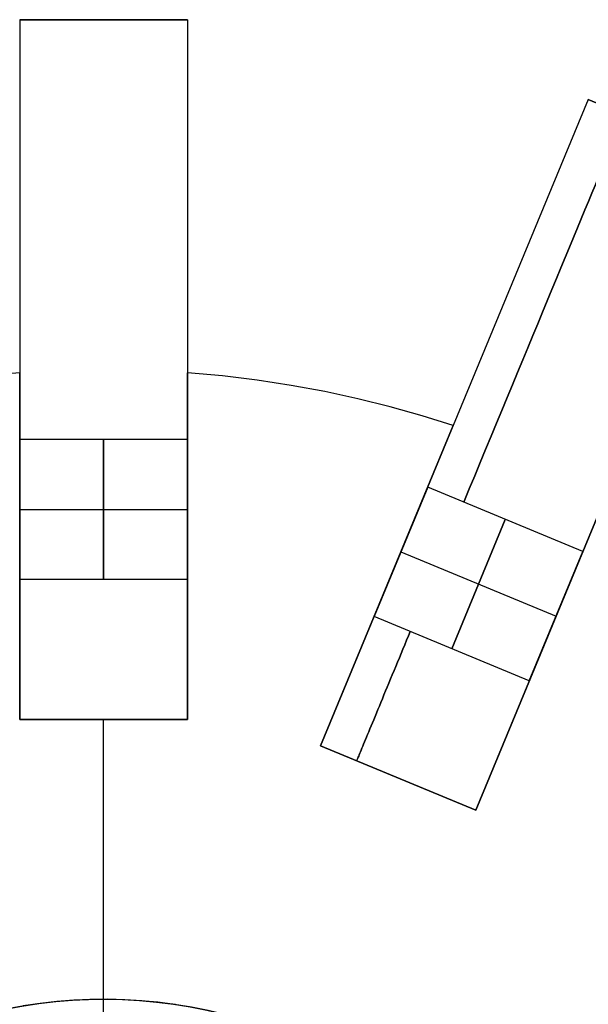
# Model space of a CAD drawing. Header units: millimetres. Extents: x 625 to 835, y 1649 to 1859.
# Tile 8 of 9: x 724 to 765, y 1789 to 1859. Entities that reach past the tile are written whole.
import ezdxf

# ---------------------------------------------------------------- set-up
doc = ezdxf.new("R2010")
doc.units = ezdxf.units.MM

msp = doc.modelspace()

# ---------------------------------------------------------------- linework, layer by layer
at = {"extrusion": (1, 0, 0)}
for points in [[(1859, -304.005), (1859, -20.005)], [(1859, -20.005), (1858.983, -18.981), (1858.93, -17.958), (1858.843, -16.937), (1858.721, -15.92), (1858.564, -14.908), (1858.373, -13.901), (1858.147, -12.902), (1857.888, -11.911), (1857.594, -10.93), (1857.268, -9.959), (1856.908, -8.999), (1856.516, -8.053), (1856.092, -7.12), (1855.637, -6.203), (1855.15, -5.302), (1854.633, -4.417), (1854.085, -3.551), (1853.509, -2.705), (1852.904, -1.878), (1852.271, -1.072), (1851.611, -0.289), (1850.925, 0.472), (1850.213, 1.208), (1849.477, 1.92), (1848.716, 2.606), (1847.933, 3.266), (1847.127, 3.899), (1846.3, 4.504), (1845.454, 5.08), (1844.588, 5.628), (1843.703, 6.145), (1842.802, 6.632), (1841.885, 7.087), (1840.952, 7.511), (1840.006, 7.903), (1839.046, 8.263), (1838.075, 8.589), (1837.094, 8.883), (1836.103, 9.142), (1835.104, 9.368), (1834.097, 9.559), (1833.085, 9.716), (1832.068, 9.838), (1831.047, 9.925), (1830.024, 9.978), (1829, 9.995)], [(1829, -334.005), (1830.024, -333.988), (1831.047, -333.935), (1832.068, -333.848), (1833.085, -333.726), (1834.097, -333.569), (1835.104, -333.378), (1836.103, -333.152), (1837.094, -332.893), (1838.075, -332.599), (1839.046, -332.273), (1840.006, -331.913), (1840.952, -331.521), (1841.885, -331.097), (1842.802, -330.642), (1843.703, -330.155), (1844.588, -329.638), (1845.454, -329.09), (1846.3, -328.514), (1847.127, -327.909), (1847.933, -327.276), (1848.716, -326.616), (1849.477, -325.93), (1850.213, -325.218), (1850.925, -324.482), (1851.611, -323.721), (1852.271, -322.938), (1852.904, -322.132), (1853.509, -321.305), (1854.085, -320.459), (1854.633, -319.593), (1855.15, -318.708), (1855.637, -317.807), (1856.092, -316.89), (1856.516, -315.957), (1856.908, -315.011), (1857.268, -314.051), (1857.594, -313.08), (1857.888, -312.099), (1858.147, -311.108), (1858.373, -310.109), (1858.564, -309.102), (1858.721, -308.09), (1858.843, -307.073), (1858.93, -306.052), (1858.983, -305.029), (1859, -304.005)], [(1859, -20.005), (1858.983, -18.981), (1858.93, -17.958), (1858.843, -16.937), (1858.721, -15.92), (1858.564, -14.908), (1858.373, -13.901), (1858.147, -12.902), (1857.888, -11.911), (1857.594, -10.93), (1857.268, -9.959), (1856.908, -8.999), (1856.516, -8.053), (1856.092, -7.12), (1855.637, -6.203), (1855.15, -5.302), (1854.633, -4.417), (1854.085, -3.551), (1853.509, -2.705), (1852.904, -1.878), (1852.271, -1.072), (1851.611, -0.289), (1850.925, 0.472), (1850.213, 1.208), (1849.477, 1.92), (1848.716, 2.606), (1847.933, 3.266), (1847.127, 3.899), (1846.3, 4.504), (1845.454, 5.08), (1844.588, 5.628), (1843.703, 6.145), (1842.802, 6.632), (1841.885, 7.087), (1840.952, 7.511), (1840.006, 7.903), (1839.046, 8.263), (1838.075, 8.589), (1837.094, 8.883), (1836.103, 9.142), (1835.104, 9.368), (1834.097, 9.559), (1833.085, 9.716), (1832.068, 9.838), (1831.047, 9.925), (1830.024, 9.978), (1829, 9.995)], [(1859, -304.005), (1859, -20.005)], [(1829, -334.005), (1830.024, -333.988), (1831.047, -333.935), (1832.068, -333.848), (1833.085, -333.726), (1834.097, -333.569), (1835.104, -333.378), (1836.103, -333.152), (1837.094, -332.893), (1838.075, -332.599), (1839.046, -332.273), (1840.006, -331.913), (1840.952, -331.521), (1841.885, -331.097), (1842.802, -330.642), (1843.703, -330.155), (1844.588, -329.638), (1845.454, -329.09), (1846.3, -328.514), (1847.127, -327.909), (1847.933, -327.276), (1848.716, -326.616), (1849.477, -325.93), (1850.213, -325.218), (1850.925, -324.482), (1851.611, -323.721), (1852.271, -322.938), (1852.904, -322.132), (1853.509, -321.305), (1854.085, -320.459), (1854.633, -319.593), (1855.15, -318.708), (1855.637, -317.807), (1856.092, -316.89), (1856.516, -315.957), (1856.908, -315.011), (1857.268, -314.051), (1857.594, -313.08), (1857.888, -312.099), (1858.147, -311.108), (1858.373, -310.109), (1858.564, -309.102), (1858.721, -308.09), (1858.843, -307.073), (1858.93, -306.052), (1858.983, -305.029), (1859, -304.005)], [(1829, 9.995), (1830.024, 9.978), (1831.047, 9.925), (1832.068, 9.838), (1833.085, 9.716), (1834.097, 9.559), (1835.104, 9.368), (1836.103, 9.142), (1837.094, 8.883), (1838.075, 8.589), (1839.046, 8.263), (1840.006, 7.903), (1840.952, 7.511), (1841.885, 7.087), (1842.802, 6.632), (1843.703, 6.145), (1844.588, 5.628), (1845.454, 5.08), (1846.3, 4.504), (1847.127, 3.899), (1847.933, 3.266), (1848.716, 2.606), (1849.477, 1.92), (1850.213, 1.208), (1850.925, 0.472), (1851.611, -0.289), (1852.271, -1.072), (1852.904, -1.878), (1853.509, -2.705), (1854.085, -3.551), (1854.633, -4.417), (1855.15, -5.302), (1855.637, -6.203), (1856.092, -7.12), (1856.516, -8.053), (1856.908, -8.999), (1857.268, -9.959), (1857.594, -10.93), (1857.888, -11.911), (1858.147, -12.902), (1858.373, -13.901), (1858.564, -14.908), (1858.721, -15.92), (1858.843, -16.937), (1858.93, -17.958), (1858.983, -18.981), (1859, -20.005)], [(1859, -20.005), (1859, -304.005)], [(1859, -304.005), (1858.983, -305.029), (1858.93, -306.052), (1858.843, -307.073), (1858.721, -308.09), (1858.564, -309.102), (1858.373, -310.109), (1858.147, -311.108), (1857.888, -312.099), (1857.594, -313.08), (1857.268, -314.051), (1856.908, -315.011), (1856.516, -315.957), (1856.092, -316.89), (1855.637, -317.807), (1855.15, -318.708), (1854.633, -319.593), (1854.085, -320.459), (1853.509, -321.305), (1852.904, -322.132), (1852.271, -322.938), (1851.611, -323.721), (1850.925, -324.482), (1850.213, -325.218), (1849.477, -325.93), (1848.716, -326.616), (1847.933, -327.276), (1847.127, -327.909), (1846.3, -328.514), (1845.454, -329.09), (1844.588, -329.638), (1843.703, -330.155), (1842.802, -330.642), (1841.885, -331.097), (1840.952, -331.521), (1840.006, -331.913), (1839.046, -332.273), (1838.075, -332.599), (1837.094, -332.893), (1836.103, -333.152), (1835.104, -333.378), (1834.097, -333.569), (1833.085, -333.726), (1832.068, -333.848), (1831.047, -333.935), (1830.024, -333.988), (1829, -334.005)], [(1853.303, -304.005), (1853.303, -20.005)], [(1834, 9.575), (1834, -333.585)], [(1833.775, -324.005), (1833.775, -312.005)], [(1833.775, -12.005), (1833.775, -0.005)], [(1834, 9.575), (1834, -333.585)], [(1833.775, -324.005), (1833.775, -312.005)], [(1833.775, -12.005), (1833.775, -0.005)], [(1830.206, 9.575), (1830.206, -333.585)], [(1829.998, -324.005), (1829.998, -312.005)], [(1829.998, -12.005), (1829.998, -0.005)], [(1819, 9.995), (1818.659, 9.989), (1818.318, 9.972), (1817.977, 9.943), (1817.638, 9.902), (1817.301, 9.85), (1816.965, 9.786), (1816.632, 9.711), (1816.302, 9.624), (1815.975, 9.526), (1815.651, 9.418), (1815.331, 9.298), (1815.016, 9.167), (1814.705, 9.026), (1814.399, 8.874), (1814.099, 8.712), (1813.804, 8.539), (1813.515, 8.357), (1813.233, 8.165), (1812.958, 7.963), (1812.689, 7.752), (1812.428, 7.532), (1812.174, 7.303), (1811.929, 7.066), (1811.692, 6.821), (1811.463, 6.567), (1811.243, 6.306), (1811.032, 6.037), (1810.83, 5.762), (1810.638, 5.48), (1810.456, 5.191), (1810.283, 4.896), (1810.121, 4.596), (1809.969, 4.29), (1809.828, 3.979), (1809.697, 3.664), (1809.577, 3.344), (1809.469, 3.02), (1809.371, 2.693), (1809.284, 2.363), (1809.209, 2.03), (1809.145, 1.694), (1809.093, 1.357), (1809.052, 1.018), (1809.023, 0.677), (1809.006, 0.336), (1809, -0.005)], [(1809, -324.005), (1809.006, -324.346), (1809.023, -324.687), (1809.052, -325.028), (1809.093, -325.367), (1809.145, -325.704), (1809.209, -326.04), (1809.284, -326.373), (1809.371, -326.703), (1809.469, -327.03), (1809.577, -327.354), (1809.697, -327.674), (1809.828, -327.989), (1809.969, -328.3), (1810.121, -328.606), (1810.283, -328.906), (1810.456, -329.201), (1810.638, -329.49), (1810.83, -329.772), (1811.032, -330.047), (1811.243, -330.316), (1811.463, -330.577), (1811.692, -330.831), (1811.929, -331.076), (1812.174, -331.313), (1812.428, -331.542), (1812.689, -331.762), (1812.958, -331.973), (1813.233, -332.175), (1813.515, -332.367), (1813.804, -332.549), (1814.099, -332.722), (1814.399, -332.884), (1814.705, -333.036), (1815.016, -333.177), (1815.331, -333.308), (1815.651, -333.428), (1815.975, -333.536), (1816.302, -333.634), (1816.632, -333.721), (1816.965, -333.796), (1817.301, -333.86), (1817.638, -333.912), (1817.977, -333.953), (1818.318, -333.982), (1818.659, -333.999), (1819, -334.005)], [(1819, 9.995), (1818.659, 9.989), (1818.318, 9.972), (1817.977, 9.943), (1817.638, 9.902), (1817.301, 9.85), (1816.965, 9.786), (1816.632, 9.711), (1816.302, 9.624), (1815.975, 9.526), (1815.651, 9.418), (1815.331, 9.298), (1815.016, 9.167), (1814.705, 9.026), (1814.399, 8.874), (1814.099, 8.712), (1813.804, 8.539), (1813.515, 8.357), (1813.233, 8.165), (1812.958, 7.963), (1812.689, 7.752), (1812.428, 7.532), (1812.174, 7.303), (1811.929, 7.066), (1811.692, 6.821), (1811.463, 6.567), (1811.243, 6.306), (1811.032, 6.037), (1810.83, 5.762), (1810.638, 5.48), (1810.456, 5.191), (1810.283, 4.896), (1810.121, 4.596), (1809.969, 4.29), (1809.828, 3.979), (1809.697, 3.664), (1809.577, 3.344), (1809.469, 3.02), (1809.371, 2.693), (1809.284, 2.363), (1809.209, 2.03), (1809.145, 1.694), (1809.093, 1.357), (1809.052, 1.018), (1809.023, 0.677), (1809.006, 0.336), (1809, -0.005)], [(1809, -324.005), (1809.006, -324.346), (1809.023, -324.687), (1809.052, -325.028), (1809.093, -325.367), (1809.145, -325.704), (1809.209, -326.04), (1809.284, -326.373), (1809.371, -326.703), (1809.469, -327.03), (1809.577, -327.354), (1809.697, -327.674), (1809.828, -327.989), (1809.969, -328.3), (1810.121, -328.606), (1810.283, -328.906), (1810.456, -329.201), (1810.638, -329.49), (1810.83, -329.772), (1811.032, -330.047), (1811.243, -330.316), (1811.463, -330.577), (1811.692, -330.831), (1811.929, -331.076), (1812.174, -331.313), (1812.428, -331.542), (1812.689, -331.762), (1812.958, -331.973), (1813.233, -332.175), (1813.515, -332.367), (1813.804, -332.549), (1814.099, -332.722), (1814.399, -332.884), (1814.705, -333.036), (1815.016, -333.177), (1815.331, -333.308), (1815.651, -333.428), (1815.975, -333.536), (1816.302, -333.634), (1816.632, -333.721), (1816.965, -333.796), (1817.301, -333.86), (1817.638, -333.912), (1817.977, -333.953), (1818.318, -333.982), (1818.659, -333.999), (1819, -334.005)], [(1809, -0.005), (1809.006, 0.336), (1809.023, 0.677), (1809.052, 1.018), (1809.093, 1.357), (1809.145, 1.694), (1809.209, 2.03), (1809.284, 2.363), (1809.371, 2.693), (1809.469, 3.02), (1809.577, 3.344), (1809.697, 3.664), (1809.828, 3.979), (1809.969, 4.29), (1810.121, 4.596), (1810.283, 4.896), (1810.456, 5.191), (1810.638, 5.48), (1810.83, 5.762), (1811.032, 6.037), (1811.243, 6.306), (1811.463, 6.567), (1811.692, 6.821), (1811.929, 7.066), (1812.174, 7.303), (1812.428, 7.532), (1812.689, 7.752), (1812.958, 7.963), (1813.233, 8.165), (1813.515, 8.357), (1813.804, 8.539), (1814.099, 8.712), (1814.399, 8.874), (1814.705, 9.026), (1815.016, 9.167), (1815.331, 9.298), (1815.651, 9.418), (1815.975, 9.526), (1816.302, 9.624), (1816.632, 9.711), (1816.965, 9.786), (1817.301, 9.85), (1817.638, 9.902), (1817.977, 9.943), (1818.318, 9.972), (1818.659, 9.989), (1819, 9.995)], [(1819, -334.005), (1818.659, -333.999), (1818.318, -333.982), (1817.977, -333.953), (1817.638, -333.912), (1817.301, -333.86), (1816.965, -333.796), (1816.632, -333.721), (1816.302, -333.634), (1815.975, -333.536), (1815.651, -333.428), (1815.331, -333.308), (1815.016, -333.177), (1814.705, -333.036), (1814.399, -332.884), (1814.099, -332.722), (1813.804, -332.549), (1813.515, -332.367), (1813.233, -332.175), (1812.958, -331.973), (1812.689, -331.762), (1812.428, -331.542), (1812.174, -331.313), (1811.929, -331.076), (1811.692, -330.831), (1811.463, -330.577), (1811.243, -330.316), (1811.032, -330.047), (1810.83, -329.772), (1810.638, -329.49), (1810.456, -329.201), (1810.283, -328.906), (1810.121, -328.606), (1809.969, -328.3), (1809.828, -327.989), (1809.697, -327.674), (1809.577, -327.354), (1809.469, -327.03), (1809.371, -326.703), (1809.284, -326.373), (1809.209, -326.04), (1809.145, -325.704), (1809.093, -325.367), (1809.052, -325.028), (1809.023, -324.687), (1809.006, -324.346), (1809, -324.005)], [(1809, -12.005), (1809, -312.005)], [(1809, -12.005), (1809, -312.005)], [(1809, -312.005), (1809, -12.005)], [(1807.109, -12.005), (1807.109, -312.005)], [(1804.813, -12.005), (1804.813, -312.005)], [(1802.517, -312.005), (1802.517, -12.005)], [(1789, -324.015), (1789, -311.995)]]:
    msp.add_lwpolyline(points, dxfattribs=at)
for points in [[(736, 1859), (724, 1859)], [(736, 1859), (724, 1859)], [(724, 1859), (736, 1859)], [(724, 1859), (724, 1809)], [(736, 1859), (736, 1809)], [(764.638, 1853.303), (745.504, 1807.109)], [(775.725, 1848.711), (764.638, 1853.303)], [(775.725, 1848.711), (764.638, 1853.303)], [(764.638, 1853.303), (775.725, 1848.711)], [(775.725, 1848.711), (756.591, 1802.517)], [(724, 1833.775), (721.672, 1833.565), (719.325, 1833.285), (716.962, 1832.93), (714.585, 1832.501), (712.199, 1831.994), (709.806, 1831.409), (707.41, 1830.744), (705.015, 1829.998)], [(724, 1833.775), (721.672, 1833.565), (719.325, 1833.285), (716.962, 1832.93), (714.585, 1832.501), (712.199, 1831.994), (709.806, 1831.409), (707.41, 1830.744), (705.015, 1829.998)], [(724, 1833.775), (721.672, 1833.565), (719.325, 1833.285), (716.962, 1832.93), (714.585, 1832.501), (712.199, 1831.994), (709.806, 1831.409), (707.41, 1830.744), (705.015, 1829.998)], [(724, 1833.775), (721.672, 1833.565), (719.325, 1833.285), (716.962, 1832.93), (714.585, 1832.501), (712.199, 1831.994), (709.806, 1831.409), (707.41, 1830.744), (705.015, 1829.998)], [(724, 1824), (724, 1833.775)], [(724, 1824), (724, 1833.775)], [(724, 1824), (724, 1833.775)], [(724, 1824), (724, 1833.775)], [(754.985, 1829.998), (752.754, 1830.696), (750.479, 1831.335), (748.16, 1831.912), (745.8, 1832.424), (743.401, 1832.87), (740.966, 1833.245), (738.498, 1833.547), (736, 1833.775)], [(754.985, 1829.998), (752.754, 1830.696), (750.479, 1831.335), (748.16, 1831.912), (745.8, 1832.424), (743.401, 1832.87), (740.966, 1833.245), (738.498, 1833.547), (736, 1833.775)], [(754.985, 1829.998), (752.754, 1830.696), (750.479, 1831.335), (748.16, 1831.912), (745.8, 1832.424), (743.401, 1832.87), (740.966, 1833.245), (738.498, 1833.547), (736, 1833.775)], [(754.985, 1829.998), (752.754, 1830.696), (750.479, 1831.335), (748.16, 1831.912), (745.8, 1832.424), (743.401, 1832.87), (740.966, 1833.245), (738.498, 1833.547), (736, 1833.775)], [(736, 1833.775), (736, 1824)], [(736, 1824), (736, 1833.775)], [(736, 1833.775), (736, 1824)], [(736, 1824), (736, 1833.775)], [(754.985, 1829.998), (752.754, 1830.696), (750.479, 1831.335), (748.16, 1831.912), (745.8, 1832.424), (743.401, 1832.87), (740.966, 1833.245), (738.498, 1833.547), (736, 1833.775)], [(754.985, 1829.998), (752.754, 1830.696), (750.479, 1831.335), (748.16, 1831.912), (745.8, 1832.424), (743.401, 1832.87), (740.966, 1833.245), (738.498, 1833.547), (736, 1833.775)], [(751.245, 1820.968), (754.985, 1829.998)], [(751.245, 1820.968), (754.985, 1829.998)], [(751.245, 1820.968), (754.985, 1829.998)], [(751.245, 1820.968), (754.985, 1829.998)], [(724, 1829), (724, 1819)], [(724, 1819), (724, 1829)], [(736, 1829), (724, 1829)], [(736, 1829), (724, 1829)], [(730, 1829), (730, 1819)], [(730, 1819), (730, 1829)], [(736, 1819), (736, 1829)], [(736, 1829), (736, 1819)], [(753.158, 1825.587), (749.331, 1816.348)], [(749.331, 1816.348), (753.158, 1825.587)], [(764.245, 1820.995), (753.158, 1825.587)], [(764.245, 1820.995), (753.158, 1825.587)], [(766.072, 1825.406), (762.331, 1816.375)], [(762.331, 1816.375), (766.072, 1825.406)], [(766.072, 1825.406), (762.331, 1816.375)], [(762.331, 1816.375), (766.072, 1825.406)], [(724, 1809), (724, 1824)], [(724, 1809), (724, 1824)], [(724, 1809), (724, 1824)], [(724, 1809), (724, 1824)], [(724, 1824), (736, 1824)], [(724, 1824), (736, 1824)], [(736, 1824), (736, 1809)], [(736, 1809), (736, 1824)], [(736, 1824), (736, 1809)], [(736, 1809), (736, 1824)], [(758.701, 1823.291), (754.874, 1814.052)], [(754.874, 1814.052), (758.701, 1823.291)], [(745.504, 1807.109), (751.245, 1820.968)], [(745.504, 1807.109), (751.245, 1820.968)], [(745.504, 1807.109), (751.245, 1820.968)], [(745.504, 1807.109), (751.245, 1820.968)], [(751.245, 1820.968), (762.331, 1816.375)], [(751.245, 1820.968), (762.331, 1816.375)], [(760.418, 1811.756), (764.245, 1820.995)], [(764.245, 1820.995), (760.418, 1811.756)], [(736, 1819), (724, 1819)], [(736, 1819), (724, 1819)], [(760.418, 1811.756), (749.331, 1816.348)], [(760.418, 1811.756), (749.331, 1816.348)], [(762.331, 1816.375), (756.591, 1802.517)], [(756.591, 1802.517), (762.331, 1816.375)], [(762.331, 1816.375), (756.591, 1802.517)], [(756.591, 1802.517), (762.331, 1816.375)], [(736, 1809), (724, 1809)], [(736, 1809), (724, 1809)], [(736, 1809), (724, 1809)], [(724, 1809), (736, 1809)], [(724, 1809), (736, 1809)], [(730, 1789), (730, 1809)], [(730, 1771.5), (730, 1809)], [(730, 1771.5), (730, 1809)], [(730, 1789), (730, 1809)], [(745.504, 1807.109), (756.591, 1802.517)], [(756.591, 1802.517), (745.504, 1807.109)], [(756.591, 1802.517), (745.504, 1807.109)], [(756.591, 1802.517), (745.504, 1807.109)], [(745.504, 1807.109), (756.591, 1802.517)], [(735.145, 1788.62), (733.94, 1788.777), (732.731, 1788.893), (731.518, 1788.967), (730.304, 1788.999), (729.089, 1788.988), (727.875, 1788.935), (726.664, 1788.841), (725.457, 1788.704), (724.255, 1788.525)]]:
    msp.add_lwpolyline(points)
at = {"extrusion": (0.92388, -0.382683, 4.29159e-15)}
msp.add_lwpolyline([(2004.844, -20.005), (2004.826, -18.981), (2004.774, -17.958), (2004.686, -16.937), (2004.564, -15.92), (2004.407, -14.908), (2004.216, -13.901), (2003.991, -12.902), (2003.731, -11.911), (2003.438, -10.93), (2003.111, -9.959), (2002.752, -8.999), (2002.36, -8.053), (2001.936, -7.12), (2001.48, -6.203), (2000.993, -5.302), (2000.476, -4.417), (1999.929, -3.551), (1999.353, -2.705), (1998.748, -1.878), (1998.115, -1.072), (1997.455, -0.289), (1996.769, 0.472), (1996.057, 1.208), (1995.32, 1.92), (1994.56, 2.606), (1993.776, 3.266), (1992.971, 3.899), (1992.144, 4.504), (1991.297, 5.08), (1990.431, 5.628), (1989.547, 6.145), (1988.646, 6.632), (1987.728, 7.087), (1986.796, 7.511), (1985.849, 7.903), (1984.89, 8.263), (1983.919, 8.589), (1982.938, 8.883), (1981.947, 9.142), (1980.947, 9.368), (1979.941, 9.559), (1978.929, 9.716), (1977.912, 9.838), (1976.891, 9.925), (1975.868, 9.978), (1974.844, 9.995)], dxfattribs=at)
at = {"extrusion": (0.92388, -0.382683, 1.06705e-15)}
msp.add_lwpolyline([(1974.844, -334.005), (1975.868, -333.988), (1976.891, -333.935), (1977.912, -333.848), (1978.929, -333.726), (1979.941, -333.569), (1980.947, -333.378), (1981.947, -333.152), (1982.938, -332.893), (1983.919, -332.599), (1984.89, -332.273), (1985.849, -331.913), (1986.796, -331.521), (1987.728, -331.097), (1988.646, -330.642), (1989.547, -330.155), (1990.431, -329.638), (1991.297, -329.09), (1992.144, -328.514), (1992.971, -327.909), (1993.776, -327.276), (1994.56, -326.616), (1995.32, -325.93), (1996.057, -325.218), (1996.769, -324.482), (1997.455, -323.721), (1998.115, -322.938), (1998.748, -322.132), (1999.353, -321.305), (1999.929, -320.459), (2000.476, -319.593), (2000.993, -318.708), (2001.48, -317.807), (2001.936, -316.89), (2002.36, -315.957), (2002.752, -315.011), (2003.111, -314.051), (2003.438, -313.08), (2003.731, -312.099), (2003.991, -311.108), (2004.216, -310.109), (2004.407, -309.102), (2004.564, -308.09), (2004.686, -307.073), (2004.774, -306.052), (2004.826, -305.029), (2004.844, -304.005)], dxfattribs=at)
at = {"extrusion": (0.92388, -0.382683, -6.61862e-15)}
msp.add_lwpolyline([(2004.844, -20.005), (2004.826, -18.981), (2004.774, -17.958), (2004.686, -16.937), (2004.564, -15.92), (2004.407, -14.908), (2004.216, -13.901), (2003.991, -12.902), (2003.731, -11.911), (2003.438, -10.93), (2003.111, -9.959), (2002.752, -8.999), (2002.36, -8.053), (2001.936, -7.12), (2001.48, -6.203), (2000.993, -5.302), (2000.476, -4.417), (1999.929, -3.551), (1999.353, -2.705), (1998.748, -1.878), (1998.115, -1.072), (1997.455, -0.289), (1996.769, 0.472), (1996.057, 1.208), (1995.32, 1.92), (1994.56, 2.606), (1993.776, 3.266), (1992.971, 3.899), (1992.144, 4.504), (1991.297, 5.08), (1990.431, 5.628), (1989.547, 6.145), (1988.646, 6.632), (1987.728, 7.087), (1986.796, 7.511), (1985.849, 7.903), (1984.89, 8.263), (1983.919, 8.589), (1982.938, 8.883), (1981.947, 9.142), (1980.947, 9.368), (1979.941, 9.559), (1978.929, 9.716), (1977.912, 9.838), (1976.891, 9.925), (1975.868, 9.978), (1974.844, 9.995)], dxfattribs=at)
at = {"extrusion": (0.92388, -0.382683, 3.54874e-15)}
msp.add_lwpolyline([(1974.844, -334.005), (1975.868, -333.988), (1976.891, -333.935), (1977.912, -333.848), (1978.929, -333.726), (1979.941, -333.569), (1980.947, -333.378), (1981.947, -333.152), (1982.938, -332.893), (1983.919, -332.599), (1984.89, -332.273), (1985.849, -331.913), (1986.796, -331.521), (1987.728, -331.097), (1988.646, -330.642), (1989.547, -330.155), (1990.431, -329.638), (1991.297, -329.09), (1992.144, -328.514), (1992.971, -327.909), (1993.776, -327.276), (1994.56, -326.616), (1995.32, -325.93), (1996.057, -325.218), (1996.769, -324.482), (1997.455, -323.721), (1998.115, -322.938), (1998.748, -322.132), (1999.353, -321.305), (1999.929, -320.459), (2000.476, -319.593), (2000.993, -318.708), (2001.48, -317.807), (2001.936, -316.89), (2002.36, -315.957), (2002.752, -315.011), (2003.111, -314.051), (2003.438, -313.08), (2003.731, -312.099), (2003.991, -311.108), (2004.216, -310.109), (2004.407, -309.102), (2004.564, -308.09), (2004.686, -307.073), (2004.774, -306.052), (2004.826, -305.029), (2004.844, -304.005)], dxfattribs=at)
at = {"extrusion": (0.92388, -0.382683, -4.13694e-15)}
msp.add_lwpolyline([(1974.844, 9.995), (1975.868, 9.978), (1976.891, 9.925), (1977.912, 9.838), (1978.929, 9.716), (1979.941, 9.559), (1980.947, 9.368), (1981.947, 9.142), (1982.938, 8.883), (1983.919, 8.589), (1984.89, 8.263), (1985.849, 7.903), (1986.796, 7.511), (1987.728, 7.087), (1988.646, 6.632), (1989.547, 6.145), (1990.431, 5.628), (1991.297, 5.08), (1992.144, 4.504), (1992.971, 3.899), (1993.776, 3.266), (1994.56, 2.606), (1995.32, 1.92), (1996.057, 1.208), (1996.769, 0.472), (1997.455, -0.289), (1998.115, -1.072), (1998.748, -1.878), (1999.353, -2.705), (1999.929, -3.551), (2000.476, -4.417), (2000.993, -5.302), (2001.48, -6.203), (2001.936, -7.12), (2002.36, -8.053), (2002.752, -8.999), (2003.111, -9.959), (2003.438, -10.93), (2003.731, -11.911), (2003.991, -12.902), (2004.216, -13.901), (2004.407, -14.908), (2004.564, -15.92), (2004.686, -16.937), (2004.774, -17.958), (2004.826, -18.981), (2004.844, -20.005)], dxfattribs=at)
at = {"extrusion": (0.92388, -0.382683, 4.57306e-15)}
msp.add_lwpolyline([(2004.844, -304.005), (2004.826, -305.029), (2004.774, -306.052), (2004.686, -307.073), (2004.564, -308.09), (2004.407, -309.102), (2004.216, -310.109), (2003.991, -311.108), (2003.731, -312.099), (2003.438, -313.08), (2003.111, -314.051), (2002.752, -315.011), (2002.36, -315.957), (2001.936, -316.89), (2001.48, -317.807), (2000.993, -318.708), (2000.476, -319.593), (1999.929, -320.459), (1999.353, -321.305), (1998.748, -322.132), (1998.115, -322.938), (1997.455, -323.721), (1996.769, -324.482), (1996.057, -325.218), (1995.32, -325.93), (1994.56, -326.616), (1993.776, -327.276), (1992.971, -327.909), (1992.144, -328.514), (1991.297, -329.09), (1990.431, -329.638), (1989.547, -330.155), (1988.646, -330.642), (1987.728, -331.097), (1986.796, -331.521), (1985.849, -331.913), (1984.89, -332.273), (1983.919, -332.599), (1982.938, -332.893), (1981.947, -333.152), (1980.947, -333.378), (1979.941, -333.569), (1978.929, -333.726), (1977.912, -333.848), (1976.891, -333.935), (1975.868, -333.988), (1974.844, -334.005)], dxfattribs=at)
at = {"extrusion": (0.92388, -0.382683, -1.84492e-15)}
msp.add_lwpolyline([(1964.844, 9.995), (1964.502, 9.989), (1964.161, 9.972), (1963.821, 9.943), (1963.482, 9.902), (1963.145, 9.85), (1962.809, 9.786), (1962.476, 9.711), (1962.146, 9.624), (1961.818, 9.526), (1961.495, 9.418), (1961.175, 9.298), (1960.86, 9.167), (1960.549, 9.026), (1960.243, 8.874), (1959.943, 8.712), (1959.648, 8.539), (1959.359, 8.357), (1959.077, 8.165), (1958.801, 7.963), (1958.533, 7.752), (1958.272, 7.532), (1958.018, 7.303), (1957.773, 7.066), (1957.535, 6.821), (1957.306, 6.567), (1957.086, 6.306), (1956.876, 6.037), (1956.674, 5.762), (1956.482, 5.48), (1956.299, 5.191), (1956.127, 4.896), (1955.965, 4.596), (1955.813, 4.29), (1955.671, 3.979), (1955.541, 3.664), (1955.421, 3.344), (1955.312, 3.02), (1955.214, 2.693), (1955.128, 2.363), (1955.053, 2.03), (1954.989, 1.694), (1954.937, 1.357), (1954.896, 1.018), (1954.867, 0.677), (1954.849, 0.336), (1954.844, -0.005)], dxfattribs=at)
at = {"extrusion": (0.92388, -0.382683, -1.60638e-14)}
msp.add_lwpolyline([(1954.844, -324.005), (1954.849, -324.346), (1954.867, -324.687), (1954.896, -325.028), (1954.937, -325.367), (1954.989, -325.704), (1955.053, -326.04), (1955.128, -326.373), (1955.214, -326.703), (1955.312, -327.03), (1955.421, -327.354), (1955.541, -327.674), (1955.671, -327.989), (1955.813, -328.3), (1955.965, -328.606), (1956.127, -328.906), (1956.299, -329.201), (1956.482, -329.49), (1956.674, -329.772), (1956.876, -330.047), (1957.086, -330.316), (1957.306, -330.577), (1957.535, -330.831), (1957.773, -331.076), (1958.018, -331.313), (1958.272, -331.542), (1958.533, -331.762), (1958.801, -331.973), (1959.077, -332.175), (1959.359, -332.367), (1959.648, -332.549), (1959.943, -332.722), (1960.243, -332.884), (1960.549, -333.036), (1960.86, -333.177), (1961.175, -333.308), (1961.495, -333.428), (1961.818, -333.536), (1962.146, -333.634), (1962.476, -333.721), (1962.809, -333.796), (1963.145, -333.86), (1963.482, -333.912), (1963.821, -333.953), (1964.161, -333.982), (1964.502, -333.999), (1964.844, -334.005)], dxfattribs=at)
msp.add_lwpolyline([(1954.844, -324.005), (1954.849, -324.346), (1954.867, -324.687), (1954.896, -325.028), (1954.937, -325.367), (1954.989, -325.704), (1955.053, -326.04), (1955.128, -326.373), (1955.214, -326.703), (1955.312, -327.03), (1955.421, -327.354), (1955.541, -327.674), (1955.671, -327.989), (1955.813, -328.3), (1955.965, -328.606), (1956.127, -328.906), (1956.299, -329.201), (1956.482, -329.49), (1956.674, -329.772), (1956.876, -330.047), (1957.086, -330.316), (1957.306, -330.577), (1957.535, -330.831), (1957.773, -331.076), (1958.018, -331.313), (1958.272, -331.542), (1958.533, -331.762), (1958.801, -331.973), (1959.077, -332.175), (1959.359, -332.367), (1959.648, -332.549), (1959.943, -332.722), (1960.243, -332.884), (1960.549, -333.036), (1960.86, -333.177), (1961.175, -333.308), (1961.495, -333.428), (1961.818, -333.536), (1962.146, -333.634), (1962.476, -333.721), (1962.809, -333.796), (1963.145, -333.86), (1963.482, -333.912), (1963.821, -333.953), (1964.161, -333.982), (1964.502, -333.999), (1964.844, -334.005)], dxfattribs=at)
at = {"extrusion": (0.92388, -0.382683, 8.67445e-15)}
msp.add_lwpolyline([(1964.844, 9.995), (1964.502, 9.989), (1964.161, 9.972), (1963.821, 9.943), (1963.482, 9.902), (1963.145, 9.85), (1962.809, 9.786), (1962.476, 9.711), (1962.146, 9.624), (1961.818, 9.526), (1961.495, 9.418), (1961.175, 9.298), (1960.86, 9.167), (1960.549, 9.026), (1960.243, 8.874), (1959.943, 8.712), (1959.648, 8.539), (1959.359, 8.357), (1959.077, 8.165), (1958.801, 7.963), (1958.533, 7.752), (1958.272, 7.532), (1958.018, 7.303), (1957.773, 7.066), (1957.535, 6.821), (1957.306, 6.567), (1957.086, 6.306), (1956.876, 6.037), (1956.674, 5.762), (1956.482, 5.48), (1956.299, 5.191), (1956.127, 4.896), (1955.965, 4.596), (1955.813, 4.29), (1955.671, 3.979), (1955.541, 3.664), (1955.421, 3.344), (1955.312, 3.02), (1955.214, 2.693), (1955.128, 2.363), (1955.053, 2.03), (1954.989, 1.694), (1954.937, 1.357), (1954.896, 1.018), (1954.867, 0.677), (1954.849, 0.336), (1954.844, -0.005)], dxfattribs=at)
at = {"extrusion": (0.92388, -0.382683, 1.85036e-14)}
msp.add_lwpolyline([(1954.844, -324.005), (1954.849, -324.346), (1954.867, -324.687), (1954.896, -325.028), (1954.937, -325.367), (1954.989, -325.704), (1955.053, -326.04), (1955.128, -326.373), (1955.214, -326.703), (1955.312, -327.03), (1955.421, -327.354), (1955.541, -327.674), (1955.671, -327.989), (1955.813, -328.3), (1955.965, -328.606), (1956.127, -328.906), (1956.299, -329.201), (1956.482, -329.49), (1956.674, -329.772), (1956.876, -330.047), (1957.086, -330.316), (1957.306, -330.577), (1957.535, -330.831), (1957.773, -331.076), (1958.018, -331.313), (1958.272, -331.542), (1958.533, -331.762), (1958.801, -331.973), (1959.077, -332.175), (1959.359, -332.367), (1959.648, -332.549), (1959.943, -332.722), (1960.243, -332.884), (1960.549, -333.036), (1960.86, -333.177), (1961.175, -333.308), (1961.495, -333.428), (1961.818, -333.536), (1962.146, -333.634), (1962.476, -333.721), (1962.809, -333.796), (1963.145, -333.86), (1963.482, -333.912), (1963.821, -333.953), (1964.161, -333.982), (1964.502, -333.999), (1964.844, -334.005)], dxfattribs=at)
at = {"extrusion": (0.92388, -0.382683, -1.83814e-15)}
msp.add_lwpolyline([(1954.844, -0.005), (1954.849, 0.336), (1954.867, 0.677), (1954.896, 1.018), (1954.937, 1.357), (1954.989, 1.694), (1955.053, 2.03), (1955.128, 2.363), (1955.214, 2.693), (1955.312, 3.02), (1955.421, 3.344), (1955.541, 3.664), (1955.671, 3.979), (1955.813, 4.29), (1955.965, 4.596), (1956.127, 4.896), (1956.299, 5.191), (1956.482, 5.48), (1956.674, 5.762), (1956.876, 6.037), (1957.086, 6.306), (1957.306, 6.567), (1957.535, 6.821), (1957.773, 7.066), (1958.018, 7.303), (1958.272, 7.532), (1958.533, 7.752), (1958.801, 7.963), (1959.077, 8.165), (1959.359, 8.357), (1959.648, 8.539), (1959.943, 8.712), (1960.243, 8.874), (1960.549, 9.026), (1960.86, 9.167), (1961.175, 9.298), (1961.495, 9.418), (1961.818, 9.526), (1962.146, 9.624), (1962.476, 9.711), (1962.809, 9.786), (1963.145, 9.85), (1963.482, 9.902), (1963.821, 9.943), (1964.161, 9.972), (1964.502, 9.989), (1964.844, 9.995)], dxfattribs=at)
at = {"extrusion": (0.000142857, -2.84161e-05, 1)}
msp.add_lwpolyline([(765.046, 1753.991), (765.025, 1755.208), (764.962, 1756.425), (764.856, 1757.638), (764.708, 1758.847), (764.518, 1760.049), (764.286, 1761.245), (764.013, 1762.432), (763.699, 1763.608), (763.344, 1764.773), (762.949, 1765.925), (762.514, 1767.063), (762.039, 1768.184), (761.526, 1769.289), (760.975, 1770.374), (760.386, 1771.441), (759.761, 1772.485), (759.099, 1773.508), (758.403, 1774.507), (757.672, 1775.481), (756.907, 1776.429), (756.111, 1777.35), (755.282, 1778.243), (754.423, 1779.106), (753.535, 1779.939), (752.618, 1780.74), (751.674, 1781.509), (750.703, 1782.245), (749.708, 1782.946), (748.688, 1783.613), (747.647, 1784.244), (746.584, 1784.838), (745.5, 1785.394), (744.399, 1785.913), (743.279, 1786.393), (742.144, 1786.834), (740.994, 1787.235), (739.831, 1787.595), (738.656, 1787.915), (737.471, 1788.194), (736.276, 1788.432), (735.074, 1788.628), (733.866, 1788.782), (732.654, 1788.894), (731.438, 1788.963), (730.22, 1788.99), (729.003, 1788.975), (727.786, 1788.918), (726.572, 1788.818), (725.363, 1788.676), (724.159, 1788.492), (722.962, 1788.266), (721.774, 1787.999), (720.596, 1787.691), (719.429, 1787.342), (718.276, 1786.952), (717.136, 1786.523), (716.012, 1786.054), (714.905, 1785.546), (713.817, 1785), (712.748, 1784.417), (711.7, 1783.797), (710.674, 1783.14), (709.671, 1782.449), (708.694, 1781.723), (707.742, 1780.963), (706.817, 1780.171), (705.92, 1779.347), (705.053, 1778.492), (704.215, 1777.608), (703.409, 1776.695), (702.636, 1775.755), (701.895, 1774.788), (701.189, 1773.796), (700.517, 1772.78), (699.881, 1771.741), (699.282, 1770.681), (698.72, 1769.601), (698.196, 1768.502), (697.71, 1767.385)], dxfattribs=at)
at = {"extrusion": (-0.000142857, 2.84161e-05, 1)}
msp.add_lwpolyline([(697.62, 1767.403), (698.105, 1768.52), (698.629, 1769.619), (699.191, 1770.699), (699.791, 1771.759), (700.426, 1772.798), (701.098, 1773.814), (701.804, 1774.806), (702.545, 1775.773), (703.319, 1776.713), (704.125, 1777.626), (704.962, 1778.51), (705.829, 1779.365), (706.726, 1780.189), (707.651, 1780.981), (708.603, 1781.741), (709.58, 1782.467), (710.583, 1783.159), (711.609, 1783.815), (712.657, 1784.435), (713.726, 1785.018), (714.814, 1785.564), (715.921, 1786.072), (717.045, 1786.541), (718.185, 1786.97), (719.339, 1787.36), (720.505, 1787.709), (721.683, 1788.017), (722.871, 1788.284), (724.068, 1788.51), (725.272, 1788.694), (726.482, 1788.836), (727.695, 1788.936), (728.912, 1788.993), (730.129, 1789.008), (731.347, 1788.981), (732.563, 1788.912), (733.775, 1788.8), (734.983, 1788.646), (736.185, 1788.45), (737.38, 1788.212), (738.565, 1787.933), (739.74, 1787.613), (740.903, 1787.253), (742.053, 1786.852), (743.188, 1786.411), (744.308, 1785.931), (745.41, 1785.412), (746.493, 1784.856), (747.556, 1784.262), (748.598, 1783.631), (749.617, 1782.965), (750.612, 1782.263), (751.583, 1781.527), (752.527, 1780.758), (753.444, 1779.957), (754.332, 1779.124), (755.191, 1778.261), (756.02, 1777.368), (756.817, 1776.447), (757.581, 1775.499), (758.312, 1774.525), (759.008, 1773.526), (759.67, 1772.504), (760.295, 1771.459), (760.884, 1770.393), (761.435, 1769.307), (761.948, 1768.202), (762.423, 1767.081), (762.858, 1765.943), (763.253, 1764.791), (763.608, 1763.626), (763.922, 1762.45), (764.195, 1761.263), (764.427, 1760.068), (764.617, 1758.865), (764.765, 1757.656), (764.871, 1756.443), (764.934, 1755.226), (764.955, 1754.009)], dxfattribs=at)

doc.saveas('drawing.dxf')
